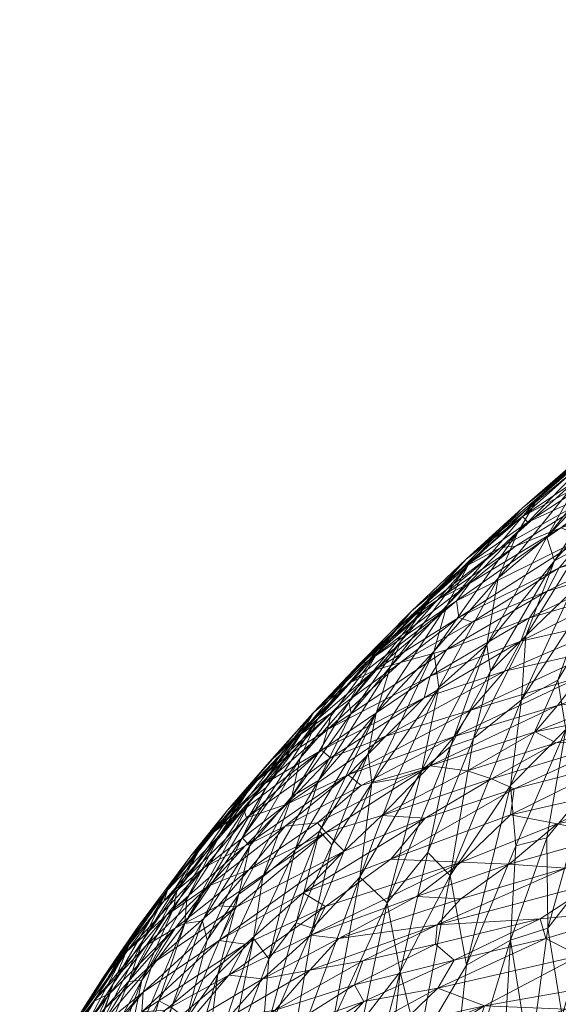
# Model space of a CAD drawing. Header units: millimetres. Extents: x -86 to 86, y 0 to 222.
# Tile 10 of 77: x -73.039 to -72.361, y 79.408 to 80.647. Entities that reach past the tile are written whole.
import ezdxf

# ---------------------------------------------------------------- set-up
doc = ezdxf.new("R2010")
doc.units = ezdxf.units.MM
doc.layers.add('A-GENM', color=13, linetype='Continuous')

# ---------------------------------------------------------------- blocks, each defined once
blk = doc.blocks.new('Model_FFAS1704-101GL0BF0 - Model_FFAS1704-101GL0BF0-430332-Preview')
at = {"layer": 'A-GENM', "lineweight": 9}
mesh = blk.add_polyface(dxfattribs=at)
corners = [(-71.6045, 75.9254, -42.0224), (-70.0936, 74.9446, -43.7313), (-70.0538, 74.4488, -37.7065), (-71.7226, 79.4649, -48.9886), (-72.1297, 79.2364, -43.3273), (-70.7515, 74.2832, -32.0257), (-72.541, 76.0686, -31.9332), (-69.2586, 75.6152, -55.759), (-71.0229, 76.3912, -50.4506), (-70.7634, 77.7433, -58.9181), (-72.333, 77.2866, -38.9315), (-72.5176, 78.9621, -36.5241), (-68.3888, 74.2435, -40.9105), (-68.4266, 73.8347, -32.0099), (-68.8017, 74.8621, -48.3529), (-69.2436, 80.605, -77.2605), (-69.0193, 79.0062, -78.0801), (-69.8052, 80.3774, -71.6121), (-70.1487, 78.4997, -66.9251), (-68.4938, 75.8447, -62.013), (-66.5976, 74.9843, -56.3768), (-68.3251, 80.83, -82.8585), (-68.2176, 77.5501, -78.9009), (-66.6996, 75.6356, -65.6169), (-69.3358, 76.9999, -67.8871), (-66.6223, 76.2797, -74.495), (-71.3154, 79.6933, -54.6499), (-70.8412, 79.9215, -60.3068), (-70.3669, 80.1497, -65.9637), (-72.7758, 78.7794, -31.9939)]
mesh.append_faces([[corners[k] for k in face] for face in [(3, 0, 4), (15, 16, 17), (26, 8, 3)]], dxfattribs={"vtx0": -1, "vtx1": -1})
mesh.append_faces([[corners[k] for k in face] for face in [(0, 1, 2), (7, 8, 9), (0, 10, 4), (12, 13, 2), (14, 8, 7), (18, 19, 9), (17, 16, 18), (1, 8, 14), (20, 7, 19), (16, 21, 22), (23, 19, 24), (25, 24, 22), (1, 14, 12), (20, 14, 7), (0, 3, 8), (26, 9, 8), (2, 1, 12), (8, 1, 0), (0, 2, 5), (0, 6, 10), (6, 11, 10), (22, 24, 16), (19, 18, 24), (9, 28, 18), (18, 16, 24), (9, 19, 7)]], dxfattribs={"vtx0": -1, "vtx1": -1, "vtx2": -1})
mesh.append_faces([[corners[k] for k in face] for face in [(0, 5, 6)]], dxfattribs={"vtx0": -1, "vtx2": -1})
mesh.append_faces([[corners[k] for k in face] for face in [(9, 26, 27, 28)]], dxfattribs={"vtx0": -1, "vtx3": -1})
mesh.append_faces([[corners[k] for k in face] for face in [(11, 4, 10), (28, 17, 18), (13, 5, 2), (15, 21, 16)]], dxfattribs={"vtx1": -1, "vtx2": -1})
mesh.append_faces([[corners[k] for k in face] for face in [(6, 29, 11)]], dxfattribs={"vtx2": -1})
mesh = blk.add_polyface(dxfattribs=at)
corners = [(-72.2435, 80.1304, -29.8849), (-72.2293, 80.1511, -30.6652), (-72.3425, 80.0785, -30.3792), (-72.3298, 80.0992, -32.1752), (-72.4746, 79.9607, -31.6102), (-72.4066, 80.0324, -31.0579), (-72.1817, 80.0921, -27.0596), (-72.2749, 80.0717, -27.7166), (-72.3579, 80.0076, -26.5629), (-72.4125, 80.0013, -33.5557), (-72.3311, 80.0744, -34.7197), (-72.4369, 79.9441, -34.2459), (-72.2879, 80.1298, -34.0628), (-72.415, 79.9846, -26.9378), (-72.4723, 79.9381, -26.2468), (-72.4062, 80.022, -29.1795), (-72.3881, 80.0429, -32.7709), (-72.2532, 80.1618, -33.2959), (-72.2826, 80.1127, -35.5537), (-72.3757, 79.9961, -35.2863), (-72.2937, 79.9288, -38.6181), (-72.3266, 79.915, -37.9513), (-72.2679, 80.0065, -38.4035), (-72.3751, 79.9279, -23.6063), (-72.2505, 79.9895, -24.2194), (-72.3601, 79.9575, -24.4969), (-72.3056, 80.076, -28.6627), (-72.2561, 80.0927, -37.2708), (-72.2814, 80.0325, -37.6454), (-72.3323, 79.9845, -36.9209), (-72.3659, 79.9662, -36.2059), (-72.272, 80.1066, -36.2789), (-72.2061, 80.197, -34.9688), (-72.5015, 79.9101, -32.4206), (-72.3221, 80.1028, -31.5887), (-72.3435, 80.0827, -30.9514), (-72.2415, 80.1569, -31.5539), (-72.1802, 80.2076, -32.7186), (-72.4772, 79.9681, -29.9565), (-72.4804, 79.9576, -28.1841), (-72.3995, 80.0146, -28.2197), (-72.4333, 79.983, -27.5254), (-72.3279, 79.9959, -25.4812), (-72.4892, 79.9159, -25.567), (-72.2544, 79.9645, -23.4218), (-72.1749, 80.0376, -25.0726), (-72.2587, 80.0436, -26.2729), (-72.3459, 79.9259, -37.3385)]
mesh.append_faces([[corners[k] for k in face] for face in [(0, 1, 2), (3, 4, 5), (6, 7, 8), (9, 10, 11), (10, 9, 12), (13, 14, 8), (0, 2, 15), (12, 16, 17), (18, 19, 10), (3, 17, 16), (20, 21, 22), (19, 11, 10), (23, 24, 25), (26, 0, 15), (27, 28, 29), (27, 30, 31), (19, 31, 30), (32, 10, 12), (16, 9, 33), (9, 16, 12), (16, 4, 3), (34, 3, 5), (34, 35, 36), (1, 36, 35), (37, 3, 34), (38, 2, 35), (2, 38, 15), (39, 40, 15), (26, 40, 7), (13, 7, 41), (42, 8, 43), (40, 39, 41), (24, 23, 44), (25, 45, 42), (6, 8, 46), (8, 42, 46), (7, 13, 8), (8, 14, 43), (28, 22, 21), (28, 21, 47), (29, 28, 47), (27, 29, 30), (19, 18, 31), (32, 18, 10), (35, 34, 5), (38, 35, 5), (35, 2, 1), (7, 40, 41), (15, 40, 26)]], dxfattribs={"vtx0": -1, "vtx1": -1, "vtx2": -1})
mesh = blk.add_polyface(dxfattribs=at)
corners = [(-72.5646, 79.6916, -34.0101), (-72.596, 79.6862, -33.1844), (-72.5116, 79.8068, -34.2091), (-72.5106, 79.9189, -26.6852), (-72.5578, 79.8867, -27.2035), (-72.6104, 79.8356, -26.5345), (-72.6119, 79.8359, -27.7573), (-72.4804, 79.9576, -28.1841), (-72.5298, 79.7938, -21.1116), (-72.5782, 79.7454, -20.1821), (-72.429, 79.8273, -20.7897), (-72.4081, 79.8649, -21.806), (-72.5222, 79.821, -22.0267), (-72.5457, 79.9026, -28.8565), (-72.4772, 79.9681, -29.9565), (-72.5894, 79.8496, -29.4703), (-72.4369, 79.9441, -34.2459), (-72.4511, 79.8609, -35.2536), (-72.5327, 79.7025, -34.7509), (-72.4754, 79.7019, -17.3099), (-72.3901, 79.7508, -17.9856), (-72.5227, 79.7079, -18.0351), (-72.5018, 79.8542, -22.9646), (-72.3975, 79.8942, -22.6987), (-72.5179, 79.8519, -33.2595), (-72.4464, 79.8272, -35.7941), (-72.497, 79.7325, -35.3987), (-72.5015, 79.9101, -32.4206), (-72.4125, 80.0013, -33.5557), (-72.4746, 79.9607, -31.6102), (-72.3881, 80.0429, -32.7709), (-72.5725, 79.833, -31.3857), (-72.5595, 79.8651, -30.8847), (-72.4333, 79.983, -27.5254), (-72.4892, 79.9159, -25.567), (-72.6226, 79.813, -25.0524), (-72.592, 79.8287, -24.44), (-72.5231, 79.9167, -30.5609), (-72.4066, 80.0324, -31.0579), (-72.4062, 80.022, -29.1795), (-72.5905, 79.7745, -32.0674), (-72.4723, 79.9381, -26.2468), (-72.6021, 79.8391, -25.9566), (-72.415, 79.9846, -26.9378), (-72.4712, 79.7781, -19.6778), (-72.6258, 79.6967, -19.2834), (-72.6093, 79.6834, -18.4894), (-72.4923, 79.7452, -18.8615), (-72.6517, 79.754, -22.5379), (-72.5596, 79.8382, -23.7365), (-72.4697, 79.8889, -23.7428), (-72.4865, 79.8946, -24.3983), (-72.3621, 79.7839, -18.7374), (-72.4075, 79.7911, -37.1016), (-72.4974, 79.5701, -36.3922), (-72.468, 79.7426, -36.0325)]
mesh.append_faces([[corners[k] for k in face] for face in [(0, 1, 2), (3, 4, 5), (6, 4, 7), (8, 9, 10), (11, 12, 8), (13, 14, 15), (2, 16, 17), (0, 2, 18), (19, 20, 21), (22, 12, 23), (17, 18, 2), (16, 2, 24), (17, 25, 26), (24, 2, 1), (24, 27, 28), (29, 30, 27), (31, 29, 27), (31, 32, 29), (28, 16, 24), (7, 13, 6), (4, 3, 33), (34, 35, 36), (37, 14, 38), (39, 14, 13), (29, 37, 38), (37, 15, 14), (7, 4, 33), (7, 39, 13), (40, 31, 27), (24, 40, 27), (41, 42, 34), (43, 33, 3), (8, 10, 11), (44, 10, 9), (45, 44, 9), (46, 21, 47), (48, 12, 22), (49, 22, 50), (34, 36, 51), (45, 47, 44), (21, 52, 47), (53, 54, 55), (41, 43, 3), (42, 41, 3), (49, 50, 51), (36, 49, 51), (26, 25, 55), (17, 26, 18), (29, 32, 37)]], dxfattribs={"vtx0": -1, "vtx1": -1, "vtx2": -1})
mesh = blk.add_polyface(dxfattribs=at)
corners = [(-72.3659, 79.9662, -36.2059), (-72.3323, 79.9845, -36.9209), (-72.4019, 79.8716, -36.485), (-72.4865, 79.8946, -24.3983), (-72.4697, 79.8889, -23.7428), (-72.3601, 79.9575, -24.4969), (-72.2731, 79.8547, -39.6617), (-72.2538, 79.7802, -40.4536), (-72.3251, 79.6792, -39.4786), (-72.3059, 79.8549, -20.4174), (-72.2661, 79.8974, -21.3933), (-72.429, 79.8273, -20.7897), (-72.4712, 79.7781, -19.6778), (-72.4923, 79.7452, -18.8615), (-72.3343, 79.8195, -19.5777), (-72.4892, 79.9159, -25.567), (-72.3279, 79.9959, -25.4812), (-72.3901, 79.7508, -17.9856), (-72.2468, 79.78, -17.8256), (-72.2709, 79.7973, -18.4604), (-72.3638, 79.7371, -17.371), (-72.2789, 79.742, -16.9462), (-72.3975, 79.8942, -22.6987), (-72.2825, 79.9279, -22.5007), (-72.2544, 79.9645, -23.4218), (-72.3517, 79.7538, -38.5945), (-72.2937, 79.9288, -38.6181), (-72.2622, 79.9336, -39.3129), (-72.4213, 79.6834, -37.4857), (-72.3617, 79.8159, -37.9757), (-72.3459, 79.9259, -37.3385), (-72.3266, 79.915, -37.9513), (-72.4075, 79.7911, -37.1016), (-72.4511, 79.8609, -35.2536), (-72.3757, 79.9961, -35.2863), (-72.4464, 79.8272, -35.7941), (-72.4369, 79.9441, -34.2459), (-72.5018, 79.8542, -22.9646), (-72.3751, 79.9279, -23.6063), (-72.1925, 79.8691, -20.0416), (-72.4081, 79.8649, -21.806), (-72.2217, 79.8337, -19.1996), (-72.3621, 79.7839, -18.7374), (-72.5222, 79.821, -22.0267), (-72.4754, 79.7019, -17.3099), (-72.5227, 79.7079, -18.0351), (-72.445, 79.6918, -16.7141), (-72.4165, 79.6792, -16.1055), (-72.2865, 79.7126, -16.172), (-72.468, 79.7426, -36.0325)]
mesh.append_faces([[corners[k] for k in face] for face in [(0, 1, 2), (3, 4, 5), (6, 7, 8), (9, 10, 11), (12, 13, 14), (9, 11, 12), (15, 3, 16), (17, 18, 19), (17, 20, 18), (21, 18, 20), (22, 23, 24), (8, 25, 6), (26, 27, 25), (25, 28, 29), (25, 29, 26), (30, 31, 32), (33, 34, 0), (35, 0, 2), (36, 34, 33), (37, 22, 38), (14, 39, 9), (11, 10, 40), (12, 14, 9), (41, 14, 42), (41, 42, 19), (40, 22, 43), (23, 22, 40), (38, 22, 24), (4, 37, 38), (10, 23, 40), (16, 3, 5), (17, 19, 42), (17, 44, 20), (42, 45, 17), (44, 46, 20), (47, 48, 21), (21, 46, 47), (14, 13, 42), (5, 4, 38), (21, 20, 46), (25, 27, 6), (32, 29, 28), (31, 26, 29), (2, 32, 49), (32, 31, 29), (32, 2, 30), (35, 2, 49), (0, 35, 33), (2, 1, 30)]], dxfattribs={"vtx0": -1, "vtx1": -1, "vtx2": -1})
mesh = blk.add_polyface(dxfattribs=at)
corners = [(-72.6248, 79.7881, -30.0917), (-72.6861, 79.7176, -29.0649), (-72.5894, 79.8496, -29.4703), (-72.7037, 79.6595, -19.6796), (-72.5782, 79.7454, -20.1821), (-72.6478, 79.7181, -20.6608), (-72.5298, 79.7938, -21.1116), (-72.6895, 79.7452, -24.1401), (-72.7252, 79.7128, -24.6913), (-72.7773, 79.6521, -23.8629), (-72.6021, 79.8391, -25.9566), (-72.6702, 79.7744, -25.9302), (-72.6226, 79.813, -25.0524), (-72.6119, 79.8359, -27.7573), (-72.6817, 79.7531, -27.6385), (-72.6689, 79.7758, -26.6558), (-72.664, 79.7674, -28.3411), (-72.5457, 79.9026, -28.8565), (-72.663, 79.6897, -30.8324), (-72.5725, 79.833, -31.3857), (-72.5905, 79.7745, -32.0674), (-72.5179, 79.8519, -33.2595), (-72.596, 79.6862, -33.1844), (-72.6003, 79.7236, -32.5803), (-72.622, 79.7739, -30.6975), (-72.5595, 79.8651, -30.8847), (-72.6517, 79.754, -22.5379), (-72.5018, 79.8542, -22.9646), (-72.5596, 79.8382, -23.7365), (-72.5231, 79.9167, -30.5609), (-72.6967, 79.6693, -29.831), (-72.5578, 79.8867, -27.2035), (-72.6104, 79.8356, -26.5345), (-72.659, 79.728, -21.4522), (-72.5222, 79.821, -22.0267), (-72.7306, 79.686, -22.2088), (-72.6981, 79.7237, -22.9193), (-72.6258, 79.6967, -19.2834), (-72.6093, 79.6834, -18.4894), (-72.4923, 79.7452, -18.8615), (-72.7402, 79.6895, -23.3168), (-72.6468, 79.775, -23.6085), (-72.592, 79.8287, -24.44), (-72.4892, 79.9159, -25.567), (-72.6615, 79.6257, -31.8483), (-72.7467, 79.667, -27.1054), (-72.7289, 79.6807, -27.7812), (-72.7389, 79.6961, -25.5889), (-72.5106, 79.9189, -26.6852)]
mesh.append_faces([[corners[k] for k in face] for face in [(0, 1, 2), (3, 4, 5), (4, 6, 5), (7, 8, 9), (10, 11, 12), (13, 14, 15), (16, 17, 2), (18, 19, 20), (21, 22, 23), (19, 24, 25), (26, 27, 28), (2, 29, 0), (2, 1, 16), (13, 17, 16), (1, 0, 30), (14, 13, 16), (31, 13, 15), (31, 15, 32), (10, 32, 11), (12, 8, 7), (24, 19, 18), (5, 6, 33), (33, 6, 34), (35, 33, 26), (26, 36, 35), (34, 26, 33), (37, 38, 39), (8, 12, 11), (7, 40, 41), (42, 12, 7), (7, 41, 42), (43, 10, 12), (28, 42, 41), (30, 24, 18), (30, 0, 24), (26, 28, 41), (23, 44, 20), (21, 23, 20), (15, 14, 45), (16, 46, 14), (11, 15, 47), (48, 32, 10), (15, 11, 32), (8, 11, 47), (25, 0, 29), (0, 25, 24), (26, 41, 36), (41, 40, 36)]], dxfattribs={"vtx0": -1, "vtx1": -1, "vtx2": -1})
mesh = blk.add_polyface(dxfattribs=at)
corners = [(-72.6258, 79.6967, -19.2834), (-72.5782, 79.7454, -20.1821), (-72.7037, 79.6595, -19.6796), (-72.6462, 79.6087, -32.509), (-72.596, 79.6862, -33.1844), (-72.6705, 79.5037, -32.687), (-72.4832, 79.5868, -14.0119), (-72.3626, 79.6352, -14.489), (-72.4211, 79.6465, -15.2072), (-72.4228, 79.5842, -13.4812), (-72.2925, 79.6207, -13.7071), (-72.4754, 79.7019, -17.3099), (-72.5227, 79.7079, -18.0351), (-72.5832, 79.6454, -16.8201), (-72.445, 79.6918, -16.7141), (-72.3519, 79.5792, -12.9049), (-72.5138, 79.5078, -12.0614), (-72.3141, 79.5608, -12.2186), (-72.4768, 79.4572, -37.2072), (-72.4213, 79.6834, -37.4857), (-72.4145, 79.6072, -37.9722), (-72.4974, 79.5701, -36.3922), (-72.5601, 79.449, -35.525), (-72.5254, 79.599, -35.6336), (-72.6539, 79.6241, -17.2055), (-72.4839, 79.5408, -12.7333), (-72.5287, 79.6421, -16.056), (-72.4165, 79.6792, -16.1055), (-72.6541, 79.5311, -14.2147), (-72.5718, 79.5904, -14.9771), (-72.3755, 79.6175, -38.7164), (-72.3517, 79.7538, -38.5945), (-72.3251, 79.6792, -39.4786), (-72.3745, 79.5039, -39.0592), (-72.5765, 79.5357, -34.8029), (-72.497, 79.7325, -35.3987), (-72.6109, 79.5678, -33.7964), (-72.5327, 79.7025, -34.7509), (-72.6003, 79.7236, -32.5803), (-72.6823, 79.5482, -15.1642), (-72.7048, 79.6322, -18.5703), (-72.6093, 79.6834, -18.4894), (-72.6642, 79.6364, -17.8285), (-72.6306, 79.6005, -16.0491), (-72.4211, 79.4885, -38.2145), (-72.468, 79.7426, -36.0325), (-72.2865, 79.7126, -16.172), (-72.5396, 79.5436, -13.2867), (-72.6724, 79.495, -13.3719), (-72.4075, 79.7911, -37.1016), (-72.5646, 79.6916, -34.0101), (-72.6615, 79.6257, -31.8483)]
mesh.append_faces([[corners[k] for k in face] for face in [(0, 1, 2), (3, 4, 5), (6, 7, 8), (9, 10, 7), (11, 12, 13), (13, 14, 11), (15, 16, 17), (18, 19, 20), (21, 22, 23), (13, 12, 24), (16, 15, 25), (14, 26, 27), (28, 6, 29), (30, 20, 31), (30, 32, 33), (18, 21, 19), (34, 35, 23), (36, 37, 34), (36, 5, 4), (4, 3, 38), (26, 39, 29), (0, 40, 41), (12, 41, 42), (13, 26, 14), (39, 26, 43), (29, 27, 26), (30, 33, 44), (20, 30, 44), (31, 20, 19), (35, 34, 37), (45, 21, 23), (46, 27, 8), (7, 6, 9), (27, 29, 8), (6, 8, 29), (25, 9, 47), (47, 9, 6), (15, 9, 25), (48, 47, 6), (21, 49, 19), (23, 35, 45), (6, 28, 48), (39, 28, 29), (24, 43, 13), (26, 13, 43), (37, 36, 50), (4, 50, 36), (51, 38, 3), (12, 42, 24)]], dxfattribs={"vtx0": -1, "vtx1": -1, "vtx2": -1})
mesh = blk.add_polyface(dxfattribs=at)
corners = [(-72.4211, 79.6465, -15.2072), (-72.3626, 79.6352, -14.489), (-72.2704, 79.6807, -15.2114), (-72.2199, 79.4183, -8.1455), (-72.3516, 79.4019, -8.2416), (-72.3304, 79.3781, -7.5328), (-72.2384, 79.3786, -7.1957), (-72.0945, 79.4617, -8.9011), (-72.2403, 79.4436, -8.8636), (-72.1243, 79.5847, -12.1156), (-72.3141, 79.5608, -12.2186), (-72.2539, 79.5276, -11.0826), (-72.2325, 79.5996, -12.8777), (-72.2925, 79.6207, -13.7071), (-72.3519, 79.5792, -12.9049), (-72.2287, 79.6626, -14.5275), (-72.1111, 79.3911, -7.1523), (-72.2253, 79.3339, -6.0159), (-72.3063, 79.2769, -4.848), (-72.0836, 79.3195, -5.2922), (-72.3526, 79.3444, -6.7634), (-72.4092, 79.2872, -5.562), (-72.2969, 79.6028, -40.254), (-72.2233, 79.7192, -41.2654), (-72.2589, 79.5337, -41.0815), (-72.2226, 79.4606, -41.7989), (-72.1933, 79.6323, -42.0304), (-72.172, 79.4415, -42.645), (-72.2538, 79.7802, -40.4536), (-72.3251, 79.6792, -39.4786), (-72.308, 79.4351, -40.3762), (-72.2811, 79.3304, -40.9284), (-72.3326, 79.2729, -40.0944), (-72.1709, 79.2079, -42.619), (-72.2107, 79.3345, -42.0771), (-72.3745, 79.5039, -39.0592), (-72.3564, 79.3933, -39.5802), (-72.454, 79.4061, -8.9021), (-72.3348, 79.4691, -9.9083), (-72.3768, 79.4909, -10.6916), (-72.384, 79.5155, -11.3824), (-72.3517, 79.7538, -38.5945), (-72.3755, 79.6175, -38.7164), (-72.1603, 79.4827, -9.6066), (-72.2024, 79.5021, -10.2342), (-72.0925, 79.5517, -11.1848), (-72.082, 79.436, -8.2216), (-72.1188, 79.7064, -15.2657), (-72.0946, 79.6715, -14.2764), (-72.2865, 79.7126, -16.172), (-72.4228, 79.5842, -13.4812), (-72.0999, 79.63, -13.2143)]
mesh.append_faces([[corners[k] for k in face] for face in [(0, 1, 2), (3, 4, 5), (3, 5, 6), (3, 7, 8), (9, 10, 11), (12, 13, 14), (13, 15, 1), (16, 6, 17), (18, 19, 17), (20, 21, 17), (22, 23, 24), (25, 26, 27), (23, 26, 24), (28, 23, 22), (28, 22, 29), (30, 31, 32), (27, 33, 34), (24, 25, 31), (26, 25, 24), (30, 22, 24), (35, 22, 36), (27, 34, 25), (31, 25, 34), (8, 4, 3), (37, 8, 38), (39, 11, 40), (30, 32, 36), (22, 30, 36), (31, 30, 24), (22, 35, 29), (41, 29, 42), (38, 43, 44), (45, 11, 44), (38, 8, 43), (37, 4, 8), (6, 5, 20), (17, 6, 20), (11, 38, 44), (6, 46, 3), (47, 2, 15), (1, 15, 2), (48, 15, 13), (49, 0, 2), (11, 10, 40), (38, 11, 39), (12, 14, 10), (50, 14, 13), (9, 12, 10), (13, 12, 51)]], dxfattribs={"vtx0": -1, "vtx1": -1, "vtx2": -1})
mesh = blk.add_polyface(dxfattribs=at)
corners = [(-72.7306, 79.686, -22.2088), (-72.6981, 79.7237, -22.9193), (-72.7942, 79.6252, -22.2673), (-72.8069, 79.58, -19.7278), (-72.7037, 79.6595, -19.6796), (-72.7534, 79.6425, -20.6687), (-72.6375, 79.4907, -12.8005), (-72.6724, 79.495, -13.3719), (-72.7332, 79.44, -12.6036), (-72.7663, 79.5308, -16.2054), (-72.6306, 79.6005, -16.0491), (-72.6539, 79.6241, -17.2055), (-72.7506, 79.5772, -17.5703), (-72.6642, 79.6364, -17.8285), (-72.7331, 79.5682, -30.1124), (-72.6967, 79.6693, -29.831), (-72.663, 79.6897, -30.8324), (-72.7881, 79.4884, -15.1972), (-72.6823, 79.5482, -15.1642), (-72.6541, 79.5311, -14.2147), (-72.7547, 79.4837, -14.3391), (-72.7759, 79.4444, -13.4748), (-72.7048, 79.6322, -18.5703), (-72.7891, 79.5317, -16.8296), (-72.5905, 79.7745, -32.0674), (-72.6924, 79.6025, -31.0962), (-72.7447, 79.4906, -30.6034), (-72.7895, 79.4459, -29.5681), (-72.6817, 79.7531, -27.6385), (-72.7289, 79.6807, -27.7812), (-72.7467, 79.667, -27.1054), (-72.7589, 79.6176, -28.0912), (-72.664, 79.7674, -28.3411), (-72.6861, 79.7176, -29.0649), (-72.6615, 79.6257, -31.8483), (-72.6478, 79.7181, -20.6608), (-72.659, 79.728, -21.4522), (-72.8008, 79.5569, -18.2747), (-72.7554, 79.6074, -18.9814), (-72.7568, 79.6533, -21.5284), (-72.6258, 79.6967, -19.2834), (-72.7389, 79.6961, -25.5889), (-72.8098, 79.6078, -24.542), (-72.7252, 79.7128, -24.6913), (-72.6689, 79.7758, -26.6558), (-72.7865, 79.6228, -26.0967), (-72.7773, 79.6521, -23.8629), (-72.7402, 79.6895, -23.3168), (-72.6895, 79.7452, -24.1401), (-72.7256, 79.4652, -31.4085), (-72.6462, 79.6087, -32.509), (-72.6911, 79.5106, -32.0639), (-72.7632, 79.5465, -29.2923), (-72.7493, 79.6074, -28.7973), (-72.6705, 79.5037, -32.687), (-72.6093, 79.6834, -18.4894)]
mesh.append_faces([[corners[k] for k in face] for face in [(0, 1, 2), (3, 4, 5), (6, 7, 8), (9, 10, 11), (12, 11, 13), (14, 15, 16), (17, 18, 10), (19, 20, 21), (22, 12, 13), (12, 23, 11), (10, 9, 17), (17, 20, 18), (21, 7, 19), (24, 25, 16), (14, 26, 27), (28, 29, 30), (31, 32, 33), (24, 34, 25), (19, 18, 20), (5, 35, 36), (35, 5, 4), (37, 22, 38), (39, 5, 36), (0, 2, 39), (38, 22, 40), (41, 42, 43), (44, 30, 45), (46, 47, 48), (38, 40, 4), (22, 37, 12), (44, 45, 41), (4, 3, 38), (25, 49, 26), (34, 50, 51), (14, 27, 52), (15, 14, 52), (25, 14, 16), (15, 52, 53), (31, 33, 53), (15, 53, 33), (51, 50, 54), (34, 51, 49), (49, 25, 34), (14, 25, 26), (29, 32, 31), (36, 0, 39), (2, 1, 47), (22, 13, 55), (11, 23, 9)]], dxfattribs={"vtx0": -1, "vtx1": -1, "vtx2": -1})
mesh = blk.add_polyface(dxfattribs=at)
corners = [(-72.9215, 79.4336, -23.5564), (-72.9009, 79.4844, -22.7361), (-72.8543, 79.5498, -23.627), (-72.8098, 79.6078, -24.542), (-72.7773, 79.6521, -23.8629), (-72.8578, 79.5379, -20.3388), (-72.7568, 79.6533, -21.5284), (-72.8532, 79.5515, -21.2651), (-72.7389, 79.6961, -25.5889), (-72.8413, 79.5502, -25.0994), (-72.7554, 79.6074, -18.9814), (-72.8543, 79.5202, -18.8229), (-72.8008, 79.5569, -18.2747), (-72.8069, 79.58, -19.7278), (-72.7534, 79.6425, -20.6687), (-72.7942, 79.6252, -22.2673), (-72.9341, 79.4416, -20.5104), (-72.9041, 79.4744, -19.3861), (-72.8796, 79.4824, -18.0821), (-72.8898, 79.5058, -21.9481), (-72.8855, 79.4384, -25.7496), (-72.8288, 79.5405, -26.345), (-72.8313, 79.5098, -26.9838), (-72.8837, 79.4231, -15.475), (-72.7881, 79.4884, -15.1972), (-72.7663, 79.5308, -16.2054), (-72.803, 79.4887, -28.578), (-72.7493, 79.6074, -28.7973), (-72.7632, 79.5465, -29.2923), (-72.7467, 79.667, -27.1054), (-72.7289, 79.6807, -27.7812), (-72.7865, 79.6228, -26.0967), (-72.7589, 79.6176, -28.0912), (-72.8089, 79.513, -27.9607), (-72.8453, 79.5287, -25.6706), (-72.8435, 79.5037, -17.4537), (-72.7506, 79.5772, -17.5703), (-72.8235, 79.5947, -23.0281), (-72.8842, 79.4884, -24.3334), (-72.9018, 79.4368, -24.8544), (-72.7252, 79.7128, -24.6913), (-72.7402, 79.6895, -23.3168), (-72.7891, 79.5317, -16.8296), (-72.8718, 79.4594, -16.5728), (-72.8638, 79.4121, -27.2095), (-72.9128, 79.4731, -21.1933)]
mesh.append_faces([[corners[k] for k in face] for face in [(0, 1, 2), (3, 2, 4), (5, 6, 7), (3, 8, 9), (10, 11, 12), (5, 13, 14), (7, 6, 15), (16, 17, 5), (12, 11, 18), (15, 19, 7), (20, 21, 22), (23, 24, 25), (26, 27, 28), (29, 30, 22), (8, 31, 9), (32, 27, 33), (31, 21, 34), (35, 36, 12), (14, 6, 5), (7, 16, 5), (17, 13, 5), (37, 1, 19), (37, 19, 15), (1, 37, 2), (37, 4, 2), (38, 3, 9), (34, 39, 9), (2, 38, 0), (39, 38, 9), (2, 3, 38), (3, 4, 40), (41, 4, 37), (15, 41, 37), (12, 18, 35), (25, 42, 43), (29, 22, 21), (11, 10, 13), (17, 11, 13), (42, 35, 43), (26, 33, 27), (22, 32, 33), (22, 30, 32), (33, 44, 22), (16, 7, 45), (19, 45, 7), (35, 42, 36), (34, 21, 20), (29, 21, 31), (31, 34, 9)]], dxfattribs={"vtx0": -1, "vtx1": -1, "vtx2": -1})
mesh = blk.add_polyface(dxfattribs=at)
corners = [(-72.5765, 79.5357, -34.8029), (-72.5601, 79.449, -35.525), (-72.6077, 79.3874, -34.7148), (-72.523, 79.3079, -6.7748), (-72.3526, 79.3444, -6.7634), (-72.3304, 79.3781, -7.5328), (-72.6964, 79.281, -7.6066), (-72.5898, 79.3198, -7.6028), (-72.6288, 79.3352, -8.3683), (-72.6375, 79.4907, -12.8005), (-72.5396, 79.5436, -13.2867), (-72.6724, 79.495, -13.3719), (-72.6178, 79.4325, -10.9261), (-72.4921, 79.4636, -10.6884), (-72.5156, 79.4836, -11.4111), (-72.454, 79.4061, -8.9021), (-72.5127, 79.4282, -9.8886), (-72.3348, 79.4691, -9.9083), (-72.6073, 79.4626, -11.6612), (-72.5138, 79.5078, -12.0614), (-72.6737, 79.451, -12.0925), (-72.4703, 79.3582, -7.7446), (-72.56, 79.3827, -9.038), (-72.6653, 79.3451, -9.0147), (-72.3745, 79.5039, -39.0592), (-72.3564, 79.3933, -39.5802), (-72.3969, 79.3353, -38.9279), (-72.384, 79.5155, -11.3824), (-72.4211, 79.4885, -38.2145), (-72.435, 79.2522, -38.3253), (-72.5023, 79.2227, -37.1258), (-72.6488, 79.263, -34.1804), (-72.644, 79.3889, -33.9139), (-72.6109, 79.5678, -33.7964), (-72.3792, 79.2339, -39.3169), (-72.537, 79.3551, -36.2576), (-72.4768, 79.4572, -37.2072), (-72.4145, 79.6072, -37.9722), (-72.4974, 79.5701, -36.3922), (-72.5855, 79.211, -35.5548), (-72.5254, 79.599, -35.6336), (-72.3516, 79.4019, -8.2416), (-72.6177, 79.2314, -34.883), (-72.7058, 79.3768, -10.375), (-72.6057, 79.4113, -10.2211), (-72.3768, 79.4909, -10.6916), (-72.3141, 79.5608, -12.2186), (-72.4839, 79.5408, -12.7333)]
mesh.append_faces([[corners[k] for k in face] for face in [(0, 1, 2), (3, 4, 5), (6, 7, 8), (9, 10, 11), (12, 13, 14), (8, 7, 15), (16, 15, 17), (18, 19, 20), (3, 21, 7), (22, 23, 8), (24, 25, 26), (13, 27, 14), (28, 29, 30), (31, 32, 2), (32, 33, 0), (2, 32, 0), (34, 26, 25), (30, 35, 36), (29, 28, 26), (24, 26, 28), (36, 37, 28), (30, 36, 28), (36, 35, 38), (1, 38, 35), (1, 35, 39), (40, 1, 0), (41, 15, 21), (21, 3, 5), (21, 5, 41), (1, 42, 2), (12, 43, 44), (13, 44, 16), (44, 13, 12), (22, 8, 15), (44, 23, 16), (45, 16, 17), (27, 46, 19), (45, 27, 13), (15, 16, 22), (16, 23, 22), (18, 12, 14), (19, 18, 14), (19, 9, 20), (19, 14, 27), (19, 47, 9), (16, 45, 13), (7, 21, 15), (47, 10, 9)]], dxfattribs={"vtx0": -1, "vtx1": -1, "vtx2": -1})
mesh = blk.add_polyface(dxfattribs=at)
corners = [(-72.7001, 79.3268, -32.8456), (-72.7349, 79.3529, -31.8516), (-72.6705, 79.5037, -32.687), (-72.8297, 79.3088, -29.3915), (-72.829, 79.3896, -28.7742), (-72.7895, 79.4459, -29.5681), (-72.7447, 79.4906, -30.6034), (-72.7256, 79.4652, -31.4085), (-72.7786, 79.3258, -30.795), (-72.7765, 79.3909, -11.8279), (-72.8276, 79.3838, -12.5769), (-72.8675, 79.3318, -11.8029), (-72.8718, 79.4594, -16.5728), (-72.8837, 79.4231, -15.475), (-72.7663, 79.5308, -16.2054), (-72.7173, 79.4007, -11.2103), (-72.6178, 79.4325, -10.9261), (-72.6073, 79.4626, -11.6612), (-72.7009, 79.3536, -9.6589), (-72.6057, 79.4113, -10.2211), (-72.7058, 79.3768, -10.375), (-72.6737, 79.451, -12.0925), (-72.7759, 79.4444, -13.4748), (-72.9197, 79.3226, -12.8779), (-72.8855, 79.3983, -14.5613), (-72.8561, 79.4006, -13.8007), (-72.7547, 79.4837, -14.3391), (-72.8117, 79.3219, -10.3817), (-72.7942, 79.3076, -9.6718), (-72.7332, 79.44, -12.6036), (-72.6653, 79.3451, -9.0147), (-72.7656, 79.2993, -8.9997), (-72.9079, 79.3277, -26.4935), (-72.8855, 79.4384, -25.7496), (-72.8313, 79.5098, -26.9838), (-72.803, 79.4887, -28.578), (-72.7632, 79.5465, -29.2923), (-72.6109, 79.5678, -33.7964), (-72.644, 79.3889, -33.9139), (-72.7881, 79.4884, -15.1972), (-72.6911, 79.5106, -32.0639), (-72.8085, 79.3011, -30.0759), (-72.8638, 79.4121, -27.2095), (-72.8807, 79.2719, -28.016), (-72.848, 79.4038, -27.9378), (-72.8089, 79.513, -27.9607), (-72.7769, 79.2698, -8.3306), (-72.6288, 79.3352, -8.3683), (-72.8402, 79.329, -11.1306), (-72.6375, 79.4907, -12.8005), (-72.6724, 79.495, -13.3719), (-72.9111, 79.2449, -27.182)]
mesh.append_faces([[corners[k] for k in face] for face in [(0, 1, 2), (3, 4, 5), (6, 7, 8), (9, 10, 11), (12, 13, 14), (15, 16, 17), (18, 19, 20), (15, 21, 9), (10, 22, 23), (24, 25, 26), (27, 28, 20), (28, 18, 20), (10, 9, 29), (30, 18, 31), (32, 33, 34), (35, 36, 4), (0, 2, 37), (0, 37, 38), (22, 26, 25), (24, 26, 39), (24, 39, 13), (23, 22, 25), (29, 22, 10), (7, 40, 1), (1, 8, 7), (41, 6, 8), (34, 42, 32), (4, 43, 44), (35, 4, 44), (5, 4, 36), (41, 5, 6), (41, 3, 5), (45, 35, 44), (42, 45, 44), (30, 46, 47), (20, 15, 27), (9, 11, 48), (11, 10, 23), (48, 27, 15), (9, 21, 29), (15, 9, 48), (49, 29, 21), (22, 29, 50), (28, 31, 18), (18, 30, 19), (15, 20, 16), (15, 17, 21), (1, 40, 2), (51, 42, 44)]], dxfattribs={"vtx0": -1, "vtx1": -1, "vtx2": -1})
mesh = blk.add_polyface(dxfattribs=at)
corners = [(-72.9605, 79.3717, -22.7409), (-72.9009, 79.4844, -22.7361), (-72.9215, 79.4336, -23.5564), (-72.9657, 79.388, -21.1355), (-73.0116, 79.3099, -20.2168), (-72.9341, 79.4416, -20.5104), (-73.0212, 79.2703, -21.2574), (-72.9843, 79.3628, -19.3066), (-72.9253, 79.4221, -17.3812), (-72.9919, 79.3404, -17.5405), (-73.0066, 79.3117, -16.8637), (-72.9769, 79.3154, -23.2748), (-73.0131, 79.2648, -22.1012), (-72.9018, 79.4368, -24.8544), (-72.9409, 79.3747, -24.0667), (-72.8842, 79.4884, -24.3334), (-72.9932, 79.3224, -16.2905), (-72.9933, 79.3016, -15.1219), (-72.9414, 79.3764, -15.8827), (-72.8837, 79.4231, -15.475), (-72.981, 79.3, -14.3656), (-72.8855, 79.3983, -14.5613), (-72.9505, 79.3164, -13.7048), (-72.8561, 79.4006, -13.8007), (-72.9197, 79.3226, -12.8779), (-72.9586, 79.2435, -25.3722), (-72.8855, 79.4384, -25.7496), (-72.9079, 79.3277, -26.4935), (-72.9542, 79.3138, -24.6011), (-72.9326, 79.402, -16.7056), (-73.0123, 79.3152, -18.54), (-72.9461, 79.4113, -18.3749), (-72.9041, 79.4744, -19.3861), (-72.8898, 79.5058, -21.9481), (-72.9128, 79.4731, -21.1933), (-72.9614, 79.385, -22.0063), (-72.8543, 79.5202, -18.8229), (-73.0391, 79.2643, -19.1448), (-72.8638, 79.4121, -27.2095), (-72.9111, 79.2449, -27.182), (-72.8796, 79.4824, -18.0821), (-72.8435, 79.5037, -17.4537), (-72.8718, 79.4594, -16.5728), (-72.8453, 79.5287, -25.6706)]
mesh.append_faces([[corners[k] for k in face] for face in [(0, 1, 2), (3, 4, 5), (6, 4, 3), (4, 7, 5), (8, 9, 10), (0, 11, 12), (13, 14, 15), (16, 17, 18), (19, 20, 21), (20, 19, 17), (21, 22, 23), (24, 23, 22), (21, 20, 22), (25, 26, 27), (14, 13, 28), (18, 17, 19), (10, 29, 8), (30, 9, 31), (7, 32, 5), (33, 3, 34), (33, 35, 3), (7, 31, 32), (36, 32, 31), (3, 5, 34), (6, 3, 35), (0, 12, 35), (1, 0, 35), (0, 2, 11), (33, 1, 35), (2, 14, 11), (15, 14, 2), (26, 28, 13), (30, 7, 37), (31, 9, 8), (26, 25, 28), (38, 39, 27), (40, 31, 8), (31, 7, 30), (29, 41, 8), (31, 40, 36), (41, 40, 8), (19, 42, 18), (29, 18, 42), (18, 29, 16), (41, 29, 42), (4, 37, 7), (10, 16, 29), (13, 43, 26)]], dxfattribs={"vtx0": -1, "vtx1": -1, "vtx2": -1})
mesh = blk.add_polyface(dxfattribs=at)
corners = [(-72.7747, 79.2193, -6.9057), (-72.6964, 79.281, -7.6066), (-72.7991, 79.2339, -7.6595), (-72.7847, 79.1142, -4.1994), (-72.6619, 79.1581, -3.9731), (-72.6701, 79.1796, -4.6218), (-72.6288, 79.3352, -8.3683), (-72.7769, 79.2698, -8.3306), (-72.7628, 79.2004, -6.2314), (-72.7634, 79.1742, -5.5304), (-72.6653, 79.2346, -6.0293), (-72.6798, 79.202, -5.3094), (-72.561, 79.2602, -5.8001), (-72.787, 79.1665, -31.23), (-72.7349, 79.3529, -31.8516), (-72.7404, 79.242, -32.1609), (-72.4888, 79.1946, -3.6109), (-72.667, 79.131, -3.3032), (-72.5452, 79.1543, -2.9268), (-72.5641, 79.0838, -1.2208), (-72.4888, 79.1359, -2.0926), (-72.6295, 79.0944, -2.0024), (-72.7477, 79.1095, -3.5998), (-72.7823, 79.0683, -2.931), (-72.644, 79.3889, -33.9139), (-72.6904, 79.1846, -33.4609), (-72.7001, 79.3268, -32.8456), (-72.6488, 79.263, -34.1804), (-72.6652, 79.0512, -34.1589), (-72.7498, 79.1035, -32.2883), (-72.7786, 79.3258, -30.795), (-72.8259, 79.1158, -4.8343), (-72.6077, 79.3874, -34.7148), (-72.6177, 79.2314, -34.883), (-72.6886, 79.0942, -2.5416), (-72.5328, 79.2388, -5.0398), (-72.4991, 79.2185, -4.2933), (-72.5855, 79.211, -35.5548), (-72.5567, 79.1585, -36.1654), (-72.6133, 79.076, -35.1517), (-72.5601, 79.449, -35.525), (-72.537, 79.3551, -36.2576), (-72.7656, 79.2993, -8.9997), (-72.6653, 79.3451, -9.0147), (-72.5898, 79.3198, -7.6028), (-72.6584, 79.27, -6.9069), (-72.523, 79.3079, -6.7748), (-72.7224, 79.0051, -33.028)]
mesh.append_faces([[corners[k] for k in face] for face in [(0, 1, 2), (3, 4, 5), (1, 6, 7), (8, 9, 10), (10, 11, 12), (13, 14, 15), (16, 17, 18), (19, 20, 21), (22, 4, 3), (22, 23, 17), (21, 20, 18), (24, 25, 26), (25, 27, 28), (29, 26, 25), (26, 15, 14), (30, 14, 13), (11, 31, 3), (11, 3, 5), (27, 32, 33), (28, 27, 33), (24, 27, 25), (18, 17, 34), (22, 17, 4), (16, 4, 17), (35, 4, 36), (37, 38, 39), (28, 33, 39), (39, 33, 37), (40, 37, 33), (41, 38, 37), (11, 35, 12), (4, 35, 5), (1, 7, 2), (42, 7, 43), (44, 1, 45), (45, 1, 0), (46, 44, 45), (9, 11, 10), (45, 0, 8), (46, 10, 12), (45, 8, 10), (31, 11, 9), (11, 5, 35), (10, 46, 45), (18, 34, 21), (23, 34, 17), (29, 25, 47), (26, 29, 15), (13, 15, 29)]], dxfattribs={"vtx0": -1, "vtx1": -1, "vtx2": -1})

msp = doc.modelspace()

# ---------------------------------------------------------------- block references
at = {"layer": 'A-GENM', "lineweight": 9}
msp.add_blockref('Model_FFAS1704-101GL0BF0 - Model_FFAS1704-101GL0BF0-430332-Preview', (0, 0), dxfattribs=at)

doc.saveas('drawing.dxf')
